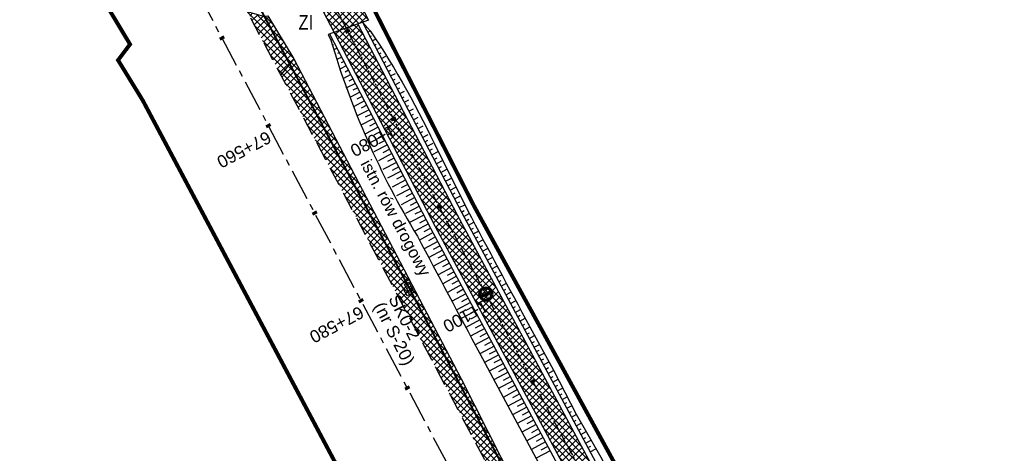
# Model space of a CAD drawing. Header units: metres. Extents: x 7529682 to 7533711, y 5721186 to 5727842.
# Tile 84 of 112: x 7530185 to 7530284, y 5726809 to 5726853. Entities that reach past the tile are written whole.
import ezdxf

# ---------------------------------------------------------------- set-up
doc = ezdxf.new("R2010")
doc.units = ezdxf.units.M
for name, pattern in [('817-dzialki-09-05-04$0$HIDDEN', [0.375, 0.25, -0.125]), ('CENTER', [50.8, 31.75, -6.35, 6.35, -6.35]), ('HIDDEN', [9.525, 6.35, -3.175])]:
    doc.linetypes.add(name, pattern=pattern)
for name, color, linetype in [('C-DROGI-SYTUACJA-ETYKIETY', 7, 'Continuous'), ('D-hatch-pobocza', 131, 'Continuous'), ('D-hatch-zjazdy-BA', 244, 'Continuous'), ('D-hatch-zjazdy-kruszywo', 111, 'Continuous'), ('D-pobocza', 7, 'Continuous'), ('D-skarpa', 7, 'Continuous'), ('D-skarpa-kreskowanie', 7, 'Continuous')]:
    doc.layers.add(name, color=color, linetype=linetype)
doc.layers.add('D-hatch-ciag-pieszo-rowerowy', color=7, linetype='Continuous', lineweight=13, true_color=0xff9f80)
doc.layers.add('D-LR-etap-III', color=7, linetype='817-dzialki-09-05-04$0$HIDDEN', lineweight=50, true_color=0xff1aff)
for name, color, linetype, lineweight in [('D-krawędzie', 7, 'Continuous', 30), ('D-obrzeża', 7, 'Continuous', 30), ('D-opisy', 7, 'Continuous', 30), ('D-oś', 10, 'CENTER', 30), ('D-zjazdy', 7, 'Continuous', 30), ('D-zjazdy-opis', 7, 'Continuous', 30), ('Sieci-T-kanal technologiczny', 4, 'kt kanał technologiczny', 30)]:
    doc.layers.add(name, color=color, linetype=linetype, lineweight=lineweight)
doc.layers.add('D-opis-KT-studnie', color=7, linetype='Continuous', true_color=0xff8000)
doc.layers.add('poprzeczki', color=7, linetype='Continuous', true_color=0x0000c7)
doc.styles.add('2mm08', font='arial.ttf', dxfattribs={"width": 0.8})
doc.styles.add('ARIAL', font='arial.ttf', dxfattribs={"height": 1})
doc.styles.get("Standard").update_dxf_attribs({"font": 'arial.ttf'})
doc.linetypes.add('kt kanał technologiczny', pattern='A,1,-0.8,["kt",Standard,S=0.5,R=0,X=-0.7,Y=-0.15],-0.3', length=2.1)
pattern_1 = [(45, (0.87658, 0.48407), (-0.33675960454, 0.33675960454), []), (135, (0.87658, 0.48407), (-0.33675960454, -0.33675960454), [])]
pattern_2 = [(45, (0, 0), (-0.33675960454, 0.33675960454), []), (135, (0, 0), (-0.33675960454, -0.33675960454), [])]

# ---------------------------------------------------------------- blocks, each defined once
blk = doc.blocks.new('AeccTickLine')
at = {"color": 0, "linetype": 'ByBlock', "lineweight": -2}
blk.add_line((0, 1), (0, -1), dxfattribs=at)
blk = doc.blocks.new('kilometraz')
at = {"linetype": 'ByBlock', "lineweight": -2}
blk.add_hatch(color=0, dxfattribs=at).paths.add_polyline_path([(0, -0.28125, 0.41421356), (0.28125, 0, 0.41421356), (0, 0.28125)])
at = {"color": 0, "linetype": 'ByBlock', "lineweight": -2}
blk.add_line((0, 0.28125), (0, -0.28125), dxfattribs=at)
blk.add_circle((0, 0), 0.28125, dxfattribs=at)
blk = doc.blocks.new('SKR2')
at = {"layer": 'Sieci-T-kanal technologiczny', "color": 2, "lineweight": 25}
for points in [[(0.028, -0.188), (0.958, -1.153), (0.282, -1.805), (-0.648, -0.84)], [(-0.038, -0.537), (0.607, -1.206), (0.233, -1.567), (-0.412, -0.898)]]:
    blk.add_lwpolyline(points, close=True, dxfattribs=at)
blk.add_lwpolyline([(-0.09, -1.232), (0.285, -0.872)], dxfattribs=at)

msp = doc.modelspace()

# ---------------------------------------------------------------- hatches: boundary and pattern name
at = {"layer": 'D-hatch-ciag-pieszo-rowerowy'}
h = msp.add_hatch(dxfattribs=at)
h.set_pattern_fill('ANSI37', color=256, scale=0.15, style=0)
h.set_pattern_definition(pattern_1)
h.paths.add_polyline_path([(7530218.952, 5726852.807), (7530216.575, 5726851.959), (7530226.804, 5726832.32), (7530255.071, 5726779.69), (7530257.273, 5726780.873), (7530229.014, 5726833.489)])
at = {"layer": 'D-hatch-pobocza'}
h = msp.add_hatch(dxfattribs=at)
h.set_pattern_fill('ANSI37', color=256, scale=0.15, style=0)
h.set_pattern_definition(pattern_2)
h.paths.add_polyline_path([(7530229.37, 5726816.95), (7530212.464, 5726849.277), (7530211.151, 5726847.666), (7530247.82, 5726778.438), (7530251.181, 5726772.19), (7530252.58, 5726772.943), (7530252.44, 5726773.19), (7530240.1, 5726795.81)])
at = {"layer": 'D-hatch-zjazdy-BA'}
h = msp.add_hatch(dxfattribs=at)
h.set_pattern_fill('ANSI37', color=256, scale=0.15, style=0)
h.set_pattern_definition(pattern_1)
h.paths.add_polyline_path([(7530218.819, 5726855.542), (7530215.223, 5726854.554), (7530216.575, 5726851.959), (7530220.029, 5726853.192)])
at = {"layer": 'D-hatch-zjazdy-kruszywo'}
h = msp.add_hatch(dxfattribs=at)
h.set_pattern_fill('ANSI37', color=256, scale=0.15, style=0)
h.set_pattern_definition(pattern_2)
h.paths.add_polyline_path([(7530209.844, 5726853.622), (7530209.4, 5726853.58), (7530207.771, 5726854.047), (7530211.151, 5726847.666), (7530212.464, 5726849.277)])

# ---------------------------------------------------------------- linework, layer by layer
at = {"layer": 'D-krawędzie', "linetype": 'HIDDEN', "ltscale": 0.3}
msp.add_lwpolyline([(7530204.081, 5726861.013), (7530247.82, 5726778.438), (7530252.22, 5726770.26), (7530259.735, 5726756.9), (7530263.782, 5726749.287), (7530270.196, 5726737.096), (7530272.433, 5726732.819), (7530276.009, 5726725.598), (7530279.7, 5726718.02), (7530284.501, 5726708.94), (7530291.376, 5726695.94), (7530296.046, 5726687.107), (7530304.464, 5726671.187), (7530316.604, 5726648.181), (7530333.058, 5726617.014), (7530350.004, 5726585.006), (7530367.258, 5726552.316), (7530385.763, 5726517.235), (7530404.054, 5726482.546)], dxfattribs=at)
at = {"layer": 'D-LR-etap-III', "ltscale": 10, "flags": 128}
msp.add_lwpolyline([(7531750.474, 5723895.103, 0.4, 0.4, 0), (7531750.505, 5723895.13, 0.4, 0.4, 0), (7531682.71, 5724022.92, 0.4, 0.4, 0), (7531619.177, 5724147.204, 0.4, 0.4, 0), (7531592.309, 5724198.489, 0.4, 0.4, 0), (7531553.264, 5724272.919, 0.4, 0.4, 0), (7531504.02, 5724366.79, 0.4, 0.4, 0), (7531482.09, 5724407.62, 0.4, 0.4, 0), (7531412.35, 5724541.183, 0.4, 0.4, 0), (7531388.464, 5724586.93, 0.4, 0.4, 0), (7531345.12, 5724669.94, 0.4, 0.4, 0), (7531127.66, 5725081.67, 0.4, 0.4, 0), (7531059.253, 5725211.041, 0.4, 0.4, 0), (7531008.007, 5725307.954, 0.4, 0.4, 0), (7530964.182, 5725390.836, 0.4, 0.4, 0), (7530914.557, 5725484.684, 0.4, 0.4, 0), (7530865.243, 5725577.494, 0.4, 0.4, 0), (7530840.085, 5725624.059, 0.4, 0.4, 0), (7530802.56, 5725694.925, 0.4, 0.4, 0), (7530755.54, 5725787.51, 0.4, 0.4, 0), (7530708.718, 5725876.303, 0.4, 0.4, 0), (7530695.12, 5725902.09, 0.4, 0.4, 0), (7530642.914, 5726001.078, 0.4, 0.4, 0), (7530634.935, 5726016.147, 0.4, 0.4, 0), (7530610.82, 5726061.93, 0.4, 0.4, 0), (7530610.82, 5726061.93, 0.4, 0.4, 0), (7530607.21, 5726063.51, 0.4, 0.4, 0), (7530597.42, 5726080.68, 0.4, 0.4, 0), (7530591.16, 5726088.44, 0.4, 0.4, 0), (7530581.28, 5726107.21, 0.4, 0.4, 0), (7530571.29, 5726130.56, 0.4, 0.4, 0), (7530549.555, 5726171.527, 0.4, 0.4, 0), (7530531.014, 5726206.474, 0.4, 0.4, 0), (7530516.461, 5726236.017, 0.4, 0.4, 0), (7530500.799, 5726266.141, 0.4, 0.4, 0), (7530491.35, 5726283.94, 0.4, 0.4, 0), (7530482.4, 5726303.41, 0.4, 0.4, 0), (7530482.4, 5726303.41, 0.4, 0.4, 0), (7530450.41, 5726357.28, 0.4, 0.4, 0), (7530397.759, 5726458.5, 0.4, 0.4, 0), (7530334.708, 5726583.665, 0.4, 0.4, 0), (7530303.939, 5726645.168, 0.4, 0.4, 0), (7530300.51, 5726651.778, 0.4, 0.4, 0), (7530289.214, 5726671.967, 0.4, 0.4, 0), (7530281.54, 5726685.57, 0.4, 0.4, 0), (7530261.371, 5726724.163, 0.4, 0.4, 0), (7530254.03, 5726738.21, 0.4, 0.4, 0), (7530197.22, 5726845.06, 0.4, 0.4, 0), (7530194.71, 5726849.15, 0.4, 0.4, 0), (7530195.92, 5726850.75, 0.4, 0.4, 0), (7530170.547, 5726892.961, 0.4, 0.4, 0), (7530143.175, 5726945.066, 0.4, 0.4, 0), (7530105.06, 5727018.32, 0.4, 0.4, 0), (7530100.06, 5727027.16, 0.4, 0.4, 0), (7530062.319, 5727099.625, 0.4, 0.4, 0), (7530015.379, 5727189.42, 0.4, 0.4, 0), (7529983.208, 5727250.207, 0.4, 0.4, 0), (7529953.284, 5727306.747, 0.4, 0.4, 0), (7529900.671, 5727406.159, 0.4, 0.4, 0), (7529890.63, 5727425.131, 0.4, 0.4, 0), (7529875.155, 5727454.426, 0.4, 0.4, 0), (7529857.56, 5727487.787, 0.4, 0.4, 0), (7529835.194, 5727530.193, 0.4, 0.4, 0), (7529811.741, 5727574.662, 0.4, 0.4, 0), (7529792.102, 5727611.923, 0.4, 0.4, 0), (7529768.066, 5727657.47, 0.4, 0.4, 0), (7529755.211, 5727682.131, 0.4, 0.4, 0), (7529753.31, 5727681.13, 0.4, 0.4, 0), (7529739.21, 5727707.77, 0.4, 0.4, 0), (7529735.395, 5727711.252, 0.4, 0.4, 0), (7529725.42, 5727730.2, 0.4, 0.4, 0), (7529723.55, 5727729.88, 0.4, 0.4, 0), (7529695.567, 5727782.932, 0.4, 0.4, 0), (7529717.68, 5727794.024, 0.4, 0.4, 0), (7529736.275, 5727758.647, 0.4, 0.4, 0), (7529736.275, 5727758.647, 0.4, 0.4, 0), (7529744.511, 5727750.406, 0.4, 0.4, 0), (7529744.511, 5727750.406, 0.4, 0.4, 0), (7529750.283, 5727738.55, 0.4, 0.4, 0), (7529777.109, 5727687.569, 0.4, 0.4, 0), (7529796.515, 5727651.33, 0.4, 0.4, 0), (7529814.938, 5727616.793, 0.4, 0.4, 0), (7529839.007, 5727572.304, 0.4, 0.4, 0), (7529860.618, 5727532.509, 0.4, 0.4, 0), (7529882.349, 5727491.504, 0.4, 0.4, 0), (7529904.865, 5727449.096, 0.4, 0.4, 0), (7529920.747, 5727418.885, 0.4, 0.4, 0), (7529946.677, 5727368.547, 0.4, 0.4, 0), (7529972.025, 5727320.573, 0.4, 0.4, 0), (7529987.74, 5727290.153, 0.4, 0.4, 0), (7529996.497, 5727273.662, 0.4, 0.4, 0), (7530017.541, 5727234.203, 0.4, 0.4, 0), (7530033.054, 5727204.864, 0.4, 0.4, 0), (7530051.623, 5727170.223, 0.4, 0.4, 0), (7530069.277, 5727137.016, 0.4, 0.4, 0), (7530089.385, 5727097.534, 0.4, 0.4, 0), (7530109.713, 5727060.747, 0.4, 0.4, 0), (7530136.77, 5727011.64, 0.4, 0.4, 0), (7530162.447, 5726962.744, 0.4, 0.4, 0), (7530187.674, 5726916.992, 0.4, 0.4, 0), (7530207.821, 5726879.335, 0.4, 0.4, 0), (7530230.626, 5726834.519, 0.4, 0.4, 0), (7530262.288, 5726776.618, 0.4, 0.4, 0), (7530277.51, 5726760.213, 0.4, 0.4, 0), (7530286.037, 5726744.107, 0.4, 0.4, 0), (7530288.097, 5726735.884, 0.4, 0.4, 0), (7530290.394, 5726725.047, 0.4, 0.4, 0), (7530296.177, 5726713.583, 0.4, 0.4, 0), (7530302.726, 5726701.182, 0.4, 0.4, 0), (7530325.685, 5726657.466, 0.4, 0.4, 0), (7530343.244, 5726623.649, 0.4, 0.4, 0), (7530360.23, 5726591.747, 0.4, 0.4, 0), (7530383.209, 5726548.059, 0.4, 0.4, 0), (7530406.018, 5726503.606, 0.4, 0.4, 0), (7530427.465, 5726462.62, 0.4, 0.4, 0), (7530447.928, 5726424.388, 0.4, 0.4, 0), (7530471.127, 5726379.921, 0.4, 0.4, 0), (7530490.501, 5726343.033, 0.4, 0.4, 0), (7530509.499, 5726306.733, 0.4, 0.4, 0), (7530529.89, 5726267.244, 0.4, 0.4, 0), (7530543.852, 5726238.99, 0.4, 0.4, 0), (7530554.809, 5726218.944, 0.4, 0.4, 0), (7530559.027, 5726212.223, 0.4, 0.4, 0), (7530563.061, 5726206.41, 0.4, 0.4, 0), (7530566.934, 5726200.464, 0.4, 0.4, 0), (7530569.771, 5726194.902, 0.4, 0.4, 0), (7530571.473, 5726191.282, 0.4, 0.4, 0), (7530572.839, 5726188.025, 0.4, 0.4, 0), (7530575.295, 5726182.035, 0.4, 0.4, 0), (7530579.737, 5726173.306, 0.4, 0.4, 0), (7530583.3, 5726167.41, 0.4, 0.4, 0), (7530593.4, 5726163.33, 0.4, 0.4, 0), (7530598.618, 5726155.264, 0.4, 0.4, 0), (7530608.258, 5726140.497, 0.4, 0.4, 0), (7530603.27, 5726136.83, 0.4, 0.4, 0), (7530606.53, 5726131.84, 0.4, 0.4, 0), (7530604.239, 5726124.217, 0.4, 0.4, 0), (7530605.847, 5726121.63, 0.4, 0.4, 0), (7530608.972, 5726116.164, 0.4, 0.4, 0), (7530618.114, 5726097.791, 0.4, 0.4, 0), (7530651.213, 5726034.96, 0.4, 0.4, 0), (7530670.244, 5725998.611, 0.4, 0.4, 0), (7530698.075, 5725945.953, 0.4, 0.4, 0), (7530716.506, 5725911.305, 0.4, 0.4, 0), (7530735.223, 5725875.667, 0.4, 0.4, 0), (7530752.504, 5725842.155, 0.4, 0.4, 0), (7530778.311, 5725793.501, 0.4, 0.4, 0), (7530797.5, 5725756.382, 0.4, 0.4, 0), (7530812.519, 5725728.289, 0.4, 0.4, 0), (7530820.039, 5725713.16, 0.4, 0.4, 0), (7530822.422, 5725710.194, 0.4, 0.4, 0), (7530833.155, 5725688.801, 0.4, 0.4, 0), (7530849.629, 5725656.159, 0.4, 0.4, 0), (7530867.983, 5725621.964, 0.4, 0.4, 0), (7530872.63, 5725612.888, 0.4, 0.4, 0), (7530880.354, 5725597.595, 0.4, 0.4, 0), (7530883.839, 5725593.389, 0.4, 0.4, 0), (7530891.782, 5725587.763, 0.4, 0.4, 0), (7530895.039, 5725584.281, 0.4, 0.4, 0), (7530897.034, 5725580.941, 0.4, 0.4, 0), (7530900.952, 5725579.946, 0.4, 0.4, 0), (7530904.81, 5725571.977, 0.4, 0.4, 0), (7530903.682, 5725568.566, 0.4, 0.4, 0), (7530908.901, 5725558.845, 0.4, 0.4, 0), (7530910.252, 5725545.672, 0.4, 0.4, 0), (7530912.873, 5725538.646, 0.4, 0.4, 0), (7530945.278, 5725478.464, 0.4, 0.4, 0), (7530959.692, 5725450.246, 0.4, 0.4, 0), (7531002.827, 5725368.192, 0.4, 0.4, 0), (7531044.704, 5725290.314, 0.4, 0.4, 0), (7531064.099, 5725253.213, 0.4, 0.4, 0), (7531083.01, 5725216.678, 0.4, 0.4, 0), (7531113.013, 5725158.466, 0.4, 0.4, 0), (7531137.364, 5725113.071, 0.4, 0.4, 0), (7531150.831, 5725086.712, 0.4, 0.4, 0), (7531159.746, 5725076.641, 0.4, 0.4, 0), (7531166.31, 5725074.58, 0.4, 0.4, 0), (7531172.29, 5725062.58, 0.4, 0.4, 0), (7531170.59, 5725055.606, 0.4, 0.4, 0), (7531173.733, 5725044.081, 0.4, 0.4, 0), (7531215.342, 5724964.86, 0.4, 0.4, 0), (7531238.054, 5724921.685, 0.4, 0.4, 0), (7531262.39, 5724875.283, 0.4, 0.4, 0), (7531295.587, 5724811.266, 0.4, 0.4, 0), (7531348.488, 5724712.363, 0.4, 0.4, 0), (7531363.741, 5724682.684, 0.4, 0.4, 0), (7531366.987, 5724675.865, 0.4, 0.4, 0), (7531382.541, 5724646.111, 0.4, 0.4, 0), (7531401.299, 5724610.875, 0.4, 0.4, 0), (7531428.965, 5724558.862, 0.4, 0.4, 0), (7531449.111, 5724520.398, 0.4, 0.4, 0), (7531477.293, 5724465.831, 0.4, 0.4, 0), (7531500.996, 5724421.113, 0.4, 0.4, 0), (7531512.122, 5724400.549, 0.4, 0.4, 0), (7531513.782, 5724396.757, 0.4, 0.4, 0), (7531526.32, 5724379.39, 0.4, 0.4, 0), (7531566.784, 5724302.736, 0.4, 0.4, 0), (7531612.277, 5724225.61, 0.4, 0.4, 0), (7531620.493, 5724210.548, 0.4, 0.4, 0), (7531631.578, 5724196.258, 0.4, 0.4, 0), (7531653.484, 5724152.434, 0.4, 0.4, 0), (7531661.151, 5724128.494, 0.4, 0.4, 0), (7531673.881, 5724101.186, 0.4, 0.4, 0), (7531684.691, 5724081.184, 0.4, 0.4, 0), (7531699.212, 5724051.17, 0.4, 0.4, 0), (7531704.034, 5724040.584, 0.4, 0.4, 0), (7531704.034, 5724040.584, 0.4, 0.4, 0), (7531703.913, 5724037.17, 0.4, 0.4, 0), (7531736.42, 5723969.232, 0.4, 0.4, 0), (7531738.285, 5723967.699, 0.4, 0.4, 0), (7531742.181, 5723962.346, 0.4, 0.4, 0), (7531744.286, 5723958.616, 0.4, 0.4, 0), (7531755.393, 5723944.193, 0.4, 0.4, 0), (7531758.69, 5723936.76, 0.4, 0.4, 0), (7531780.08, 5723929.25, 0.4, 0.4, 0), (7531792.612, 5723906.338, 0.4, 0.4, 0), (7531792.612, 5723906.338, 0.4, 0.4, 0), (7531756.962, 5723883.055, 0.4, 0.4, 0), (7531750.46, 5723895.13, 0.4, 0.4, 0), (7531750.46, 5723895.13, 0, 0, 0)], format="xyseb", dxfattribs=at)
at = {"layer": 'D-obrzeża'}
for points in [[(7530255.071, 5726779.69), (7530226.804, 5726832.32), (7530203.558, 5726876.949)], [(7530257.273, 5726780.873), (7530229.014, 5726833.489), (7530218.952, 5726852.807)]]:
    msp.add_lwpolyline(points, dxfattribs=at)
at = {"layer": 'D-oś', "ltscale": 0.03}
msp.add_lwpolyline([(7530204.666, 5726877.528), (7530227.909, 5726832.904), (7530259.102, 5726774.826, 0.063585), (7530264.989, 5726766.578), (7530268.47, 5726762.818, -0.065084), (7530272.969, 5726756.475), (7530281.424, 5726740.504, -0.065084), (7530284.142, 5726733.217), (7530284.891, 5726729.972, 0.064463), (7530289.362, 5726717.937), (7530322.484, 5726654.998), (7530339.922, 5726621.886), (7530356.842, 5726589.483), (7530379.806, 5726546.279), (7530402.949, 5726502.005), (7530424.44, 5726461.025)], format="xyb", dxfattribs=at)
at = {"layer": 'D-oś', "ltscale": 0.1}
msp.add_lwpolyline([(7530400.958, 5726480.914), (7530382.667, 5726515.602), (7530364.162, 5726550.682), (7530346.91, 5726583.371), (7530329.964, 5726615.378), (7530313.508, 5726646.548), (7530301.37, 5726669.551), (7530292.952, 5726685.471), (7530288.281, 5726694.304), (7530281.407, 5726707.304), (7530276.579, 5726716.435), (7530272.867, 5726724.055), (7530269.314, 5726731.231), (7530267.097, 5726735.47), (7530260.688, 5726747.65), (7530256.664, 5726755.22), (7530249.153, 5726768.573), (7530244.732, 5726776.79), (7530200.988, 5726859.376)], dxfattribs=at)
at = {"layer": 'D-pobocza'}
for points in [[(7530219.427, 5726852.977), (7530229.456, 5726833.723), (7530257.714, 5726781.11)], [(7530254.63, 5726779.453), (7530226.362, 5726832.086), (7530216.099, 5726851.789)], [(7530212.464, 5726849.277), (7530229.37, 5726816.95), (7530240.1, 5726795.81), (7530252.44, 5726773.19), (7530252.58, 5726772.943), (7530251.181, 5726772.19)]]:
    msp.add_lwpolyline(points, dxfattribs=at)
at = {"layer": 'D-skarpa', "linetype": 'Continuous'}
for points in [[(7530215.948, 5726851.735), (7530216.215, 5726851.185, 0.064979), (7530224.959, 5726831.368, -0.000026), (7530231.252, 5726819.507), (7530233.618, 5726815.102), (7530238.381, 5726806.309)], [(7530219.427, 5726852.977), (7530220.183, 5726852.12, -0.040689), (7530227.044, 5726839.912), (7530229.3, 5726835.45), (7530230.024, 5726834.006, 0.003974), (7530236.321, 5726822.229), (7530238.696, 5726817.829), (7530240.99, 5726813.386), (7530243.491, 5726809.054), (7530257.183, 5726784.005), (7530257.316, 5726783.763), (7530257.886, 5726782.731), (7530260.347, 5726778.378), (7530261.664, 5726776.201, 0.019416), (7530265.948, 5726770.821), (7530267.708, 5726769.096), (7530271.462, 5726765.589), (7530273.204, 5726763.82), (7530274.52, 5726762.299), (7530275.555, 5726760.657), (7530276.653, 5726758.557), (7530276.653, 5726758.557)]]:
    msp.add_lwpolyline(points, format="xyb", dxfattribs=at)
at = {"layer": 'D-skarpa-kreskowanie', "linetype": 'Continuous'}
for p, q in [((7530219.708, 5726852.436, 107.761), (7530219.814, 5726852.492, 107.682)), ((7530216.009, 5726851.609, 107.736), (7530216.082, 5726851.646, 107.684)), ((7530216.224, 5726851.157, 107.744), (7530216.385, 5726851.241, 107.632)), ((7530219.939, 5726851.993, 107.761), (7530220.183, 5726852.12, 107.578)), ((7530220.17, 5726851.55, 107.76), (7530220.308, 5726851.621, 107.657)), ((7530220.401, 5726851.106, 107.76), (7530220.708, 5726851.266, 107.529)), ((7530216.375, 5726850.672, 107.661), (7530216.496, 5726850.734, 107.646)), ((7530216.847, 5726850.354, 107.631), (7530216.527, 5726850.187, 107.577)), ((7530220.632, 5726850.663, 107.759), (7530220.801, 5726850.751, 107.632)), ((7530220.863, 5726850.219, 107.759), (7530221.233, 5726850.412, 107.481)), ((7530217.309, 5726849.467, 107.63), (7530216.829, 5726849.217, 107.409)), ((7530217.078, 5726849.91, 107.63), (7530216.878, 5726849.806, 107.562)), ((7530221.094, 5726849.776, 107.759), (7530221.295, 5726849.88, 107.608)), ((7530221.325, 5726849.332, 107.758), (7530221.758, 5726849.558, 107.433)), ((7530217.771, 5726848.58, 107.629), (7530217.132, 5726848.247, 107.242)), ((7530217.54, 5726849.023, 107.629), (7530217.26, 5726848.878, 107.477)), ((7530221.556, 5726848.889, 107.758), (7530221.788, 5726849.01, 107.583)), ((7530221.787, 5726848.445, 107.757), (7530222.283, 5726848.704, 107.384)), ((7530218.233, 5726847.693, 107.628), (7530217.435, 5726847.277, 107.074)), ((7530218.002, 5726848.136, 107.629), (7530217.643, 5726847.949, 107.393)), ((7530218.464, 5726847.249, 107.628), (7530218.025, 5726847.021, 107.309)), ((7530222.018, 5726848.002, 107.757), (7530222.264, 5726848.13, 107.572)), ((7530222.249, 5726847.558, 107.756), (7530222.736, 5726847.812, 107.39)), ((7530222.48, 5726847.115, 107.756), (7530222.721, 5726847.241, 107.574)), ((7530218.695, 5726846.806, 107.627), (7530217.74, 5726846.309, 106.909)), ((7530218.926, 5726846.363, 107.627), (7530218.428, 5726846.103, 107.252)), ((7530222.711, 5726846.672, 107.755), (7530223.189, 5726846.92, 107.396)), ((7530222.942, 5726846.228, 107.755), (7530223.179, 5726846.351, 107.577)), ((7530219.157, 5726845.919, 107.626), (7530218.119, 5726845.379, 106.847)), ((7530219.388, 5726845.476, 107.626), (7530218.848, 5726845.195, 107.22)), ((7530223.173, 5726845.785, 107.754), (7530223.642, 5726846.029, 107.402)), ((7530223.404, 5726845.341, 107.754), (7530223.636, 5726845.462, 107.579)), ((7530219.619, 5726845.032, 107.625), (7530218.499, 5726844.449, 106.784)), ((7530219.85, 5726844.589, 107.625), (7530219.269, 5726844.286, 107.189)), ((7530223.635, 5726844.898, 107.754), (7530224.095, 5726845.137, 107.408)), ((7530223.866, 5726844.454, 107.753), (7530224.094, 5726844.573, 107.582)), ((7530224.097, 5726844.011, 107.753), (7530224.548, 5726844.246, 107.413)), ((7530220.081, 5726844.145, 107.624), (7530218.879, 5726843.519, 106.721)), ((7530220.542, 5726843.258, 107.623), (7530219.258, 5726842.589, 106.658)), ((7530220.311, 5726843.702, 107.624), (7530219.69, 5726843.378, 107.157)), ((7530224.328, 5726843.567, 107.752), (7530224.563, 5726843.69, 107.575)), ((7530224.559, 5726843.124, 107.752), (7530225.048, 5726843.379, 107.384)), ((7530221.004, 5726842.371, 107.623), (7530219.64, 5726841.661, 106.597)), ((7530220.773, 5726842.815, 107.623), (7530220.111, 5726842.47, 107.125)), ((7530224.79, 5726842.68, 107.751), (7530225.044, 5726842.813, 107.56)), ((7530225.021, 5726842.237, 107.751), (7530225.547, 5726842.511, 107.355)), ((7530221.466, 5726841.485, 107.622), (7530220.099, 5726840.772, 106.594)), ((7530221.235, 5726841.928, 107.622), (7530220.553, 5726841.572, 107.109)), ((7530225.252, 5726841.794, 107.75), (7530225.524, 5726841.936, 107.545)), ((7530225.483, 5726841.35, 107.75), (7530226.047, 5726841.644, 107.326)), ((7530221.928, 5726840.598, 107.621), (7530220.558, 5726839.884, 106.591)), ((7530221.697, 5726841.041, 107.621), (7530221.013, 5726840.685, 107.107)), ((7530225.714, 5726840.907, 107.749), (7530226.005, 5726841.058, 107.53)), ((7530225.945, 5726840.463, 107.749), (7530226.546, 5726840.776, 107.297)), ((7530222.39, 5726839.711, 107.62), (7530221.017, 5726838.996, 106.588)), ((7530222.159, 5726840.154, 107.62), (7530221.474, 5726839.797, 107.105)), ((7530222.621, 5726839.267, 107.619), (7530221.934, 5726838.909, 107.103)), ((7530226.176, 5726840.02, 107.748), (7530226.486, 5726840.181, 107.515)), ((7530226.407, 5726839.576, 107.748), (7530227.045, 5726839.909, 107.268)), ((7530226.638, 5726839.133, 107.748), (7530226.954, 5726839.298, 107.509)), ((7530222.852, 5726838.824, 107.619), (7530221.476, 5726838.107, 106.585)), ((7530223.083, 5726838.38, 107.618), (7530222.395, 5726838.022, 107.101)), ((7530226.869, 5726838.689, 107.747), (7530227.497, 5726839.017, 107.275)), ((7530227.099, 5726838.246, 107.747), (7530227.411, 5726838.408, 107.513)), ((7530223.314, 5726837.937, 107.618), (7530221.936, 5726837.219, 106.582)), ((7530223.545, 5726837.493, 107.618), (7530222.855, 5726837.134, 107.099)), ((7530227.33, 5726837.802, 107.746), (7530227.948, 5726838.124, 107.282)), ((7530227.561, 5726837.359, 107.746), (7530227.867, 5726837.518, 107.516)), ((7530223.776, 5726837.05, 107.617), (7530222.395, 5726836.33, 106.579)), ((7530224.007, 5726836.607, 107.617), (7530223.316, 5726836.246, 107.097)), ((7530227.792, 5726836.916, 107.745), (7530228.399, 5726837.231, 107.289)), ((7530228.023, 5726836.472, 107.745), (7530228.324, 5726836.629, 107.519)), ((7530228.254, 5726836.029, 107.744), (7530228.85, 5726836.339, 107.296)), ((7530224.238, 5726836.163, 107.616), (7530222.854, 5726835.442, 106.575)), ((7530224.7, 5726835.276, 107.615), (7530223.313, 5726834.554, 106.572)), ((7530224.469, 5726835.72, 107.616), (7530223.776, 5726835.359, 107.095)), ((7530228.485, 5726835.585, 107.744), (7530228.781, 5726835.739, 107.522)), ((7530228.716, 5726835.142, 107.743), (7530229.301, 5726835.446, 107.304)), ((7530225.162, 5726834.389, 107.614), (7530223.772, 5726833.665, 106.569)), ((7530224.931, 5726834.833, 107.615), (7530224.237, 5726834.471, 107.093)), ((7530228.947, 5726834.698, 107.743), (7530229.236, 5726834.849, 107.526)), ((7530229.178, 5726834.255, 107.742), (7530229.75, 5726834.552, 107.313)), ((7530225.624, 5726833.502, 107.613), (7530224.231, 5726832.777, 106.566)), ((7530225.393, 5726833.946, 107.614), (7530224.697, 5726833.583, 107.091)), ((7530229.409, 5726833.811, 107.742), (7530229.692, 5726833.958, 107.53)), ((7530229.645, 5726833.37, 107.742), (7530230.199, 5726833.668, 107.322)), ((7530226.086, 5726832.615, 107.612), (7530224.69, 5726831.888, 106.563)), ((7530225.855, 5726833.059, 107.613), (7530225.158, 5726832.696, 107.089)), ((7530229.881, 5726832.93, 107.741), (7530230.155, 5726833.077, 107.534)), ((7530230.118, 5726832.489, 107.741), (7530230.658, 5726832.78, 107.332)), ((7530226.552, 5726831.731, 107.612), (7530225.163, 5726830.985, 106.56)), ((7530226.317, 5726832.172, 107.612), (7530225.618, 5726831.808, 107.087)), ((7530226.789, 5726831.291, 107.611), (7530226.094, 5726830.917, 107.085)), ((7530230.354, 5726832.049, 107.74), (7530230.621, 5726832.192, 107.538)), ((7530230.591, 5726831.608, 107.74), (7530231.118, 5726831.891, 107.341)), ((7530230.828, 5726831.168, 107.739), (7530231.088, 5726831.308, 107.542)), ((7530227.026, 5726830.85, 107.611), (7530225.634, 5726830.103, 106.558)), ((7530227.262, 5726830.41, 107.61), (7530226.566, 5726830.036, 107.083)), ((7530231.064, 5726830.727, 107.739), (7530231.578, 5726831.003, 107.35)), ((7530231.301, 5726830.287, 107.738), (7530231.556, 5726830.424, 107.545)), ((7530227.499, 5726829.969, 107.61), (7530226.106, 5726829.221, 106.555)), ((7530227.735, 5726829.529, 107.609), (7530227.038, 5726829.154, 107.082)), ((7530231.537, 5726829.846, 107.738), (7530232.044, 5726830.119, 107.354)), ((7530231.774, 5726829.406, 107.737), (7530232.026, 5726829.541, 107.547)), ((7530227.972, 5726829.088, 107.609), (7530226.577, 5726828.339, 106.553)), ((7530228.208, 5726828.648, 107.608), (7530227.51, 5726828.273, 107.08)), ((7530232.011, 5726828.965, 107.737), (7530232.511, 5726829.234, 107.358)), ((7530232.247, 5726828.525, 107.736), (7530232.496, 5726828.659, 107.548)), ((7530232.484, 5726828.084, 107.736), (7530232.978, 5726828.35, 107.362)), ((7530228.445, 5726828.207, 107.608), (7530227.048, 5726827.457, 106.55)), ((7530228.918, 5726827.326, 107.607), (7530227.519, 5726826.574, 106.548)), ((7530228.682, 5726827.767, 107.607), (7530227.982, 5726827.391, 107.078)), ((7530232.72, 5726827.644, 107.736), (7530232.966, 5726827.776, 107.55)), ((7530232.957, 5726827.204, 107.735), (7530233.444, 5726827.465, 107.366)), ((7530229.391, 5726826.445, 107.606), (7530227.99, 5726825.692, 106.545)), ((7530229.155, 5726826.886, 107.606), (7530228.454, 5726826.509, 107.077)), ((7530233.193, 5726826.763, 107.735), (7530233.436, 5726826.893, 107.551)), ((7530233.43, 5726826.323, 107.734), (7530233.911, 5726826.581, 107.37)), ((7530229.864, 5726825.564, 107.605), (7530228.461, 5726824.81, 106.543)), ((7530229.628, 5726826.005, 107.606), (7530228.927, 5726825.628, 107.075)), ((7530233.667, 5726825.882, 107.734), (7530233.91, 5726826.013, 107.549)), ((7530233.903, 5726825.442, 107.733), (7530234.396, 5726825.706, 107.36)), ((7530230.338, 5726824.683, 107.604), (7530228.932, 5726823.928, 106.54)), ((7530230.101, 5726825.124, 107.605), (7530229.399, 5726824.746, 107.073)), ((7530234.14, 5726825.001, 107.733), (7530234.389, 5726825.135, 107.544)), ((7530234.376, 5726824.561, 107.732), (7530234.88, 5726824.831, 107.351)), ((7530230.811, 5726823.802, 107.603), (7530229.396, 5726823.042, 106.533)), ((7530230.574, 5726824.243, 107.604), (7530229.869, 5726823.864, 107.07)), ((7530231.047, 5726823.362, 107.603), (7530230.338, 5726822.981, 107.066)), ((7530234.613, 5726824.12, 107.732), (7530234.868, 5726824.257, 107.539)), ((7530234.85, 5726823.68, 107.731), (7530235.365, 5726823.956, 107.342)), ((7530235.086, 5726823.239, 107.731), (7530235.346, 5726823.379, 107.534)), ((7530231.284, 5726822.921, 107.602), (7530229.861, 5726822.157, 106.526)), ((7530231.521, 5726822.481, 107.602), (7530230.807, 5726822.097, 107.062)), ((7530235.323, 5726822.799, 107.731), (7530235.849, 5726823.081, 107.332)), ((7530235.559, 5726822.358, 107.73), (7530235.825, 5726822.501, 107.529)), ((7530231.757, 5726822.04, 107.601), (7530230.326, 5726821.271, 106.518)), ((7530231.994, 5726821.6, 107.601), (7530231.276, 5726821.214, 107.058)), ((7530235.796, 5726821.918, 107.73), (7530236.333, 5726822.206, 107.323)), ((7530236.032, 5726821.477, 107.729), (7530236.302, 5726821.622, 107.525)), ((7530236.269, 5726821.037, 107.729), (7530236.808, 5726821.326, 107.321)), ((7530232.23, 5726821.159, 107.601), (7530230.79, 5726820.386, 106.511)), ((7530232.467, 5726820.719, 107.6), (7530231.745, 5726820.331, 107.054)), ((7530236.506, 5726820.596, 107.728), (7530236.776, 5726820.741, 107.524)), ((7530236.742, 5726820.156, 107.728), (7530237.283, 5726820.446, 107.318)), ((7530232.703, 5726820.278, 107.6), (7530231.255, 5726819.5, 106.504)), ((7530233.177, 5726819.397, 107.599), (7530231.728, 5726818.619, 106.503)), ((7530232.94, 5726819.838, 107.599), (7530232.216, 5726819.449, 107.051)), ((7530236.979, 5726819.715, 107.727), (7530237.25, 5726819.861, 107.522)), ((7530237.215, 5726819.275, 107.727), (7530237.758, 5726819.566, 107.316)), ((7530233.65, 5726818.516, 107.598), (7530232.202, 5726817.738, 106.502)), ((7530233.413, 5726818.957, 107.598), (7530232.689, 5726818.568, 107.05)), ((7530237.452, 5726818.834, 107.726), (7530237.724, 5726818.98, 107.521)), ((7530237.689, 5726818.394, 107.726), (7530238.233, 5726818.686, 107.314)), ((7530234.123, 5726817.635, 107.597), (7530232.675, 5726816.858, 106.501)), ((7530233.886, 5726818.076, 107.597), (7530233.162, 5726817.687, 107.049)), ((7530237.925, 5726817.953, 107.725), (7530238.198, 5726818.1, 107.519)), ((7530238.162, 5726817.513, 107.725), (7530238.708, 5726817.806, 107.312)), ((7530234.596, 5726816.754, 107.596), (7530233.148, 5726815.977, 106.5)), ((7530234.36, 5726817.195, 107.596), (7530233.635, 5726816.806, 107.048)), ((7530238.398, 5726817.072, 107.725), (7530238.668, 5726817.217, 107.52)), ((7530238.635, 5726816.632, 107.724), (7530239.167, 5726816.918, 107.321)), ((7530235.069, 5726815.873, 107.595), (7530233.621, 5726815.096, 106.499)), ((7530234.833, 5726816.314, 107.595), (7530234.109, 5726815.925, 107.047)), ((7530235.306, 5726815.433, 107.595), (7530234.583, 5726815.044, 107.047)), ((7530238.871, 5726816.191, 107.724), (7530239.134, 5726816.332, 107.525)), ((7530239.108, 5726815.751, 107.723), (7530239.626, 5726816.029, 107.331)), ((7530239.345, 5726815.31, 107.723), (7530239.6, 5726815.447, 107.529)), ((7530235.542, 5726814.992, 107.594), (7530234.097, 5726814.216, 106.5)), ((7530235.779, 5726814.552, 107.594), (7530235.057, 5726814.164, 107.047)), ((7530239.581, 5726814.87, 107.722), (7530240.085, 5726815.14, 107.341)), ((7530239.818, 5726814.429, 107.722), (7530240.066, 5726814.563, 107.534)), ((7530236.016, 5726814.111, 107.593), (7530234.574, 5726813.337, 106.502)), ((7530236.252, 5726813.671, 107.593), (7530235.532, 5726813.284, 107.048)), ((7530240.054, 5726813.989, 107.721), (7530240.543, 5726814.252, 107.351)), ((7530240.291, 5726813.548, 107.721), (7530240.532, 5726813.678, 107.539)), ((7530240.528, 5726813.108, 107.72), (7530241.003, 5726813.364, 107.36)), ((7530236.489, 5726813.231, 107.592), (7530235.05, 5726812.458, 106.503)), ((7530236.725, 5726812.79, 107.592), (7530236.007, 5726812.404, 107.048)), ((7530240.764, 5726812.667, 107.72), (7530241.009, 5726812.799, 107.535)), ((7530241.001, 5726812.227, 107.719), (7530241.504, 5726812.497, 107.339)), ((7530236.962, 5726812.35, 107.591), (7530235.526, 5726811.578, 106.505)), ((7530237.435, 5726811.469, 107.59), (7530236.003, 5726810.699, 106.506)), ((7530237.199, 5726811.909, 107.591), (7530236.482, 5726811.524, 107.048)), ((7530241.237, 5726811.786, 107.719), (7530241.495, 5726811.925, 107.524)), ((7530241.474, 5726811.346, 107.719), (7530242.004, 5726811.631, 107.318)), ((7530237.908, 5726810.588, 107.589), (7530236.479, 5726809.82, 106.508)), ((7530237.672, 5726811.028, 107.59), (7530236.956, 5726810.644, 107.049)), ((7530241.71, 5726810.906, 107.718), (7530241.982, 5726811.051, 107.513)), ((7530241.947, 5726810.465, 107.718), (7530242.504, 5726810.764, 107.296)), ((7530238.381, 5726809.707, 107.589), (7530236.955, 5726808.941, 106.509)), ((7530238.145, 5726810.147, 107.589), (7530237.431, 5726809.764, 107.049)), ((7530242.184, 5726810.025, 107.717), (7530242.469, 5726810.178, 107.501)), ((7530242.42, 5726809.584, 107.717), (7530243.004, 5726809.898, 107.275))]:
    msp.add_line(p, q, dxfattribs=at)
at = {"layer": 'D-zjazdy', "lineweight": 25}
msp.add_lwpolyline([(7530214.653, 5726854.397), (7530218.819, 5726855.542), (7530220.029, 5726853.192), (7530215.948, 5726851.735)], dxfattribs=at)
at = {"layer": 'D-zjazdy', "linetype": 'ByBlock', "lineweight": 25}
msp.add_lwpolyline([(7530207.76, 5726854.05), (7530209.4, 5726853.58), (7530209.844, 5726853.622), (7530212.464, 5726849.277), (7530211.151, 5726847.666)], dxfattribs=at)
at = {"layer": 'Sieci-T-kanal technologiczny', "ltscale": 2}
msp.add_lwpolyline([(7530196.318, 5726878.263, 0.2, 0.2, 0), (7530224.092, 5726826.208, 0.2, 0.2, 0), (7530251.555, 5726773.992, 0.2, 0.2, 0), (7530263.334, 5726767.604, 0.2, 0.2, 0), (7530273.437, 5726757.85, 0.2, 0.2, 0), (7530282.975, 5726739.774, 0.2, 0.2, 0), (7530286.554, 5726722.671, 0.2, 0.2, 0), (7530285.084, 5726710.887, 0.2, 0.2, 0), (7530301.191, 5726680.382, 0.2, 0.2, 0), (7530328.423, 5726628.042, 0.2, 0.2, 0), (7530355.902, 5726575.832, 0.2, 0.2, 0), (7530383.487, 5726523.677, 0.2, 0.2, 0), (7530411.063, 5726471.517, 0.2, 0.2, 0), (7530438.457, 5726419.263, 0.2, 0.2, 0), (7530466.06, 5726367.117, 0.2, 0.2, 0), (7530493.727, 5726315.006, 0.2, 0.2, 0), (7530521.232, 5726262.809, 0.2, 0.2, 0), (7530549.213, 5726210.862, 0, 0, 0)], format="xyseb", dxfattribs=at)

# ---------------------------------------------------------------- block references
at = {"layer": 'C-DROGI-SYTUACJA-ETYKIETY', "color": 7, "linetype": 'Continuous', "lineweight": 60, "xscale": 0.25, "yscale": 0.25, "zscale": 0.25, "rotation": 297.9096442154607}
for p in [(7530205.225, 5726851.377), (7530209.905, 5726842.54), (7530214.586, 5726833.703), (7530219.267, 5726824.866), (7530223.948, 5726816.03)]:
    msp.add_blockref('AeccTickLine', p, dxfattribs=at)
at = {"layer": 'poprzeczki', "color": 7, "linetype": 'Continuous', "lineweight": 60, "xscale": 0.25, "yscale": 0.25, "zscale": 0.25}
for p, rotation in [((7530217.924, 5726852.075), 297.5128242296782), ((7530222.543, 5726843.206), 297.5128242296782), ((7530227.163, 5726834.337), 297.5128242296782), ((7530236.608, 5726816.708), 298.240082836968)]:
    msp.add_blockref('AeccTickLine', p, dxfattribs=dict(at, rotation=rotation))
at = {"layer": 'poprzeczki', "color": 10, "linetype": 'Continuous', "lineweight": 60, "xscale": 2.249999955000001, "yscale": 2.249999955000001, "zscale": 2.249999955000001, "rotation": 298.240082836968}
msp.add_blockref('kilometraz', (7530231.876, 5726825.517), dxfattribs=at)
at = {"layer": 'Sieci-T-kanal technologiczny', "rotation": 164.1354822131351}
msp.add_blockref('SKR2', (7530223.898, 5726825.169), dxfattribs=at)

# ---------------------------------------------------------------- texts
at = {"layer": 'C-DROGI-SYTUACJA-ETYKIETY', "color": 7}
for s, rotation, p in [('1+080', 207.51282, (7530222.384, 5726842.7)), ('67+560', 207.90964, (7530209.749, 5726842.033)), ('1+100', 208.24008, (7530231.723, 5726825.01)), ('67+580', 207.90964, (7530219.111, 5726824.359))]:
    msp.add_text(s, height=1.25, rotation=rotation, dxfattribs=at).set_placement(p)
at = {"layer": 'D-opis-KT-studnie', "insert": (7530223.11, 5726825.643, 10.12), "char_height": 1.25, "attachment_point": 1, "rotation": 297, "line_spacing_factor": 0.8, "style": 'ARIAL'}
msp.add_mtext_dynamic_manual_height_columns('SK0-2\\P(nr S-20)', width=11.25549, gutter_width=6, heights=[0], dxfattribs=at)
at = {"layer": 'D-opisy'}
msp.add_text('istn. rów drogowy', height=1.2, rotation=298.10365, dxfattribs=at).set_placement((7530219.174, 5726838.698))
at = {"layer": 'D-zjazdy-opis', "style": '2mm08', "width": 0.8}
msp.add_text('ZI', height=1.5, dxfattribs=at).set_placement((7530212.947, 5726852.219))

doc.saveas('drawing.dxf')
